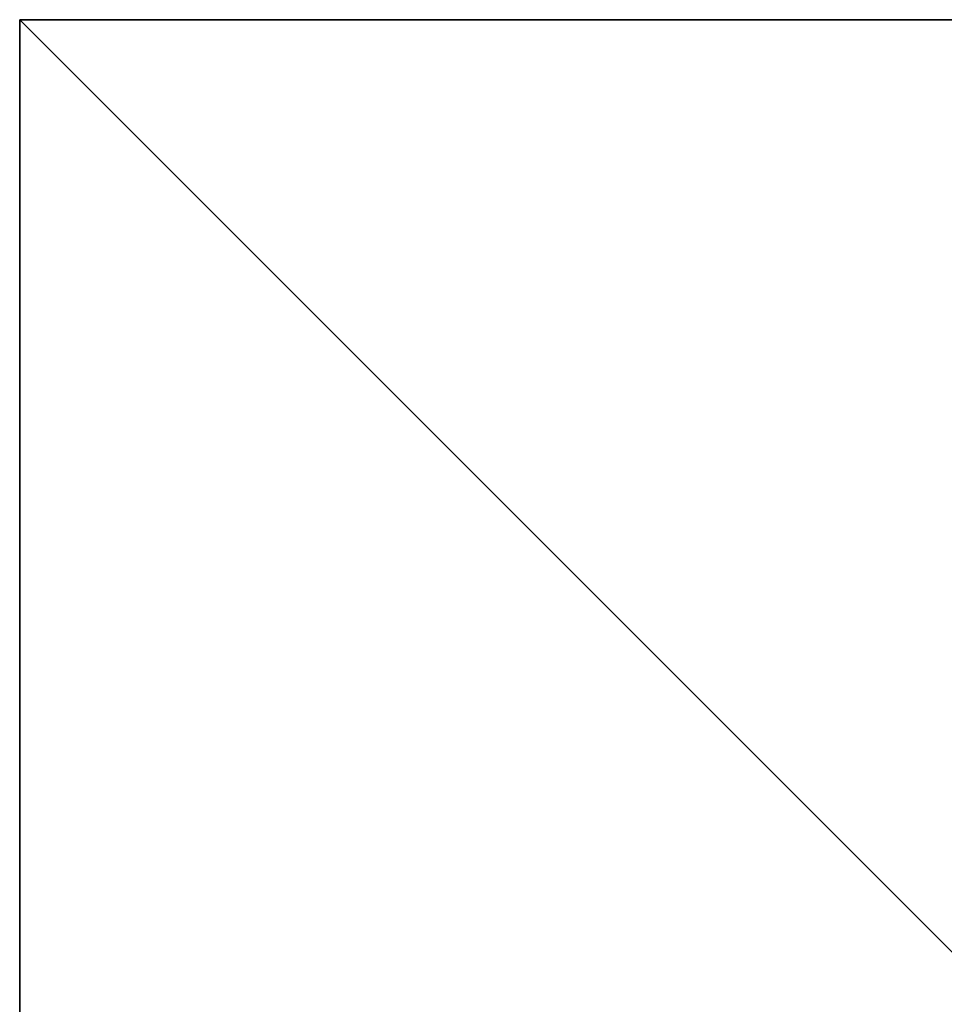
# Model space of a CAD drawing. Header units: millimetres. Extents: x -9005 to -7251, y 748 to 3051.
# Tile 152 of 256: x -9005 to -8820, y 2854 to 3051. Entities that reach past the tile are written whole.
import ezdxf

# ---------------------------------------------------------------- set-up
doc = ezdxf.new("R2010")
doc.units = ezdxf.units.MM
doc.layers.add('A-WALL', color=113, linetype='Continuous', lineweight=25)

msp = doc.modelspace()

# ---------------------------------------------------------------- meshes
at = {"layer": 'A-WALL'}
mesh = msp.add_polyface(dxfattribs=at)
corners = [(-7251.49, 3050.53, -600), (-9004.57, 3050.53, -600), (-9004.57, 3050.53, 2500), (-7251.49, 3050.53, 2500)]
mesh.append_faces([[corners[k] for k in face] for face in [(3, 0, 1, 2)]])
mesh = msp.add_polyface(dxfattribs=at)
corners = [(-9004.57, 3050.53, -600), (-7251.49, 3050.53, -600), (-7251.49, 2849.53, -600), (-8803.57, 2849.53, -600), (-9004.57, 2849.53, -600)]
mesh.append_faces([[corners[k] for k in face] for face in [(3, 0, 1, 2)]], dxfattribs={"vtx0": -1})
mesh.append_faces([[corners[k] for k in face] for face in [(3, 4, 0)]], dxfattribs={"vtx2": -1})
mesh = msp.add_polyface(dxfattribs=at)
corners = [(-9004.57, 3050.53, 2500), (-9004.57, 3050.53, -600), (-9004.57, 2849.53, -600), (-9004.57, 2849.53, 2500)]
mesh.append_faces([[corners[k] for k in face] for face in [(0, 1, 2, 3)]])
mesh = msp.add_polyface(dxfattribs=at)
corners = [(-7251.49, 3050.53, 2500), (-9004.57, 3050.53, 2500), (-9004.57, 2849.53, 2500), (-8803.57, 2849.53, 2500), (-7251.49, 2849.53, 2500)]
mesh.append_faces([[corners[k] for k in face] for face in [(3, 0, 1, 2)]], dxfattribs={"vtx0": -1})
mesh.append_faces([[corners[k] for k in face] for face in [(3, 4, 0)]], dxfattribs={"vtx2": -1})

doc.saveas('drawing.dxf')
